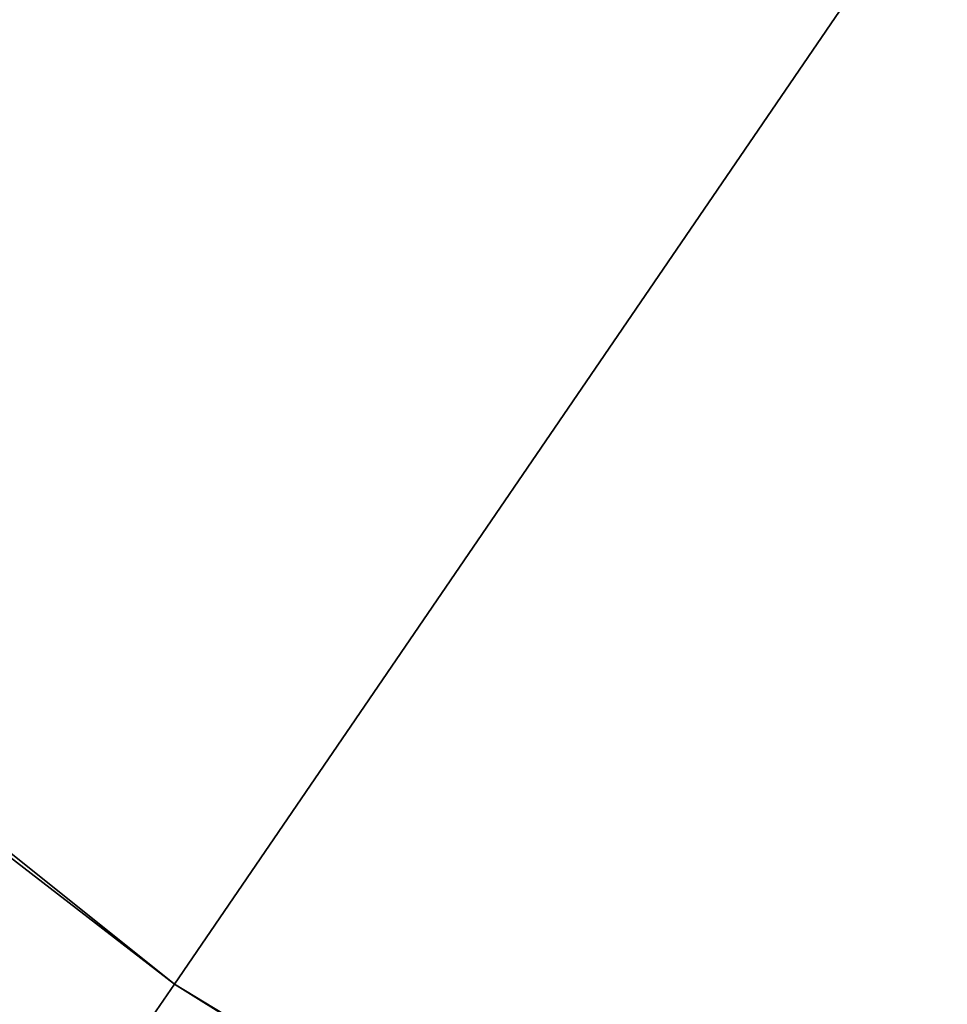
# Model space of a CAD drawing. Header units: millimetres. Extents: x -4 to 636, y -4 to 636.
# Tile 16 of 256: x 135.558 to 135.814, y 52.219 to 52.491. Entities that reach past the tile are written whole.
import ezdxf

# ---------------------------------------------------------------- set-up
doc = ezdxf.new("R2010")
doc.units = ezdxf.units.MM
doc.header["$LTSCALE"] = 25.4
doc.layers.get('0').update_dxf_attribs({"true_color": 0xff5454})

# ---------------------------------------------------------------- blocks, each defined once
blk = doc.blocks.new('AGNES-ROUND-LED-8210-8206-8188-8185.STL')
at = {"color": 7, "true_color": 0xffffff}
mesh = blk.add_polyface(dxfattribs=at)
corners = [(107.14479, 74.98492, -35.11248), (135.60052, 52.22425, -34.67894), (106.71988, 74.49455, -34.67894), (135.96677, 52.75986, -35.11248)]
mesh.append_faces([[corners[k] for k in face] for face in [(0, 1, 2), (1, 0, 3)]], dxfattribs={"vtx0": -1, "color": 7})
mesh = blk.add_polyface(dxfattribs=at)
corners = [(135.35582, 51.86638, -34.03009), (106.71988, 74.49455, -34.67894), (135.60052, 52.22425, -34.67894), (106.43597, 74.16691, -34.03009)]
mesh.append_faces([[corners[k] for k in face] for face in [(0, 1, 2), (1, 0, 3)]], dxfattribs={"vtx0": -1, "color": 7})
mesh = blk.add_polyface(dxfattribs=at)
corners = [(141.07726, 62.62925, 1.83585), (179.80533, 29.09571, -10.80038), (135.56229, 54.63943, -10.80038), (183.96721, 37.86671, 1.83585)]
mesh.append_faces([[corners[k] for k in face] for face in [(0, 1, 2), (1, 0, 3)]], dxfattribs={"vtx0": -1, "color": 7})
mesh = blk.add_polyface(dxfattribs=at)
corners = [(135.96677, 52.75986, -35.11248), (166.83154, 33.39127, -34.67894), (135.60052, 52.22425, -34.67894), (167.13432, 33.96511, -35.11248)]
mesh.append_faces([[corners[k] for k in face] for face in [(0, 1, 2), (1, 0, 3)]], dxfattribs={"vtx0": -1, "color": 7})
mesh = blk.add_polyface(dxfattribs=at)
corners = [(166.62921, 33.00783, -34.03009), (135.60052, 52.22425, -34.67894), (166.83154, 33.39127, -34.67894), (135.35582, 51.86638, -34.03009)]
mesh.append_faces([[corners[k] for k in face] for face in [(0, 1, 2), (1, 0, 3)]], dxfattribs={"vtx0": -1, "color": 7})

msp = doc.modelspace()

# ---------------------------------------------------------------- block references
at = {"color": 0}
msp.add_blockref('AGNES-ROUND-LED-8210-8206-8188-8185.STL', (0, 0), dxfattribs=at)

doc.saveas('drawing.dxf')
